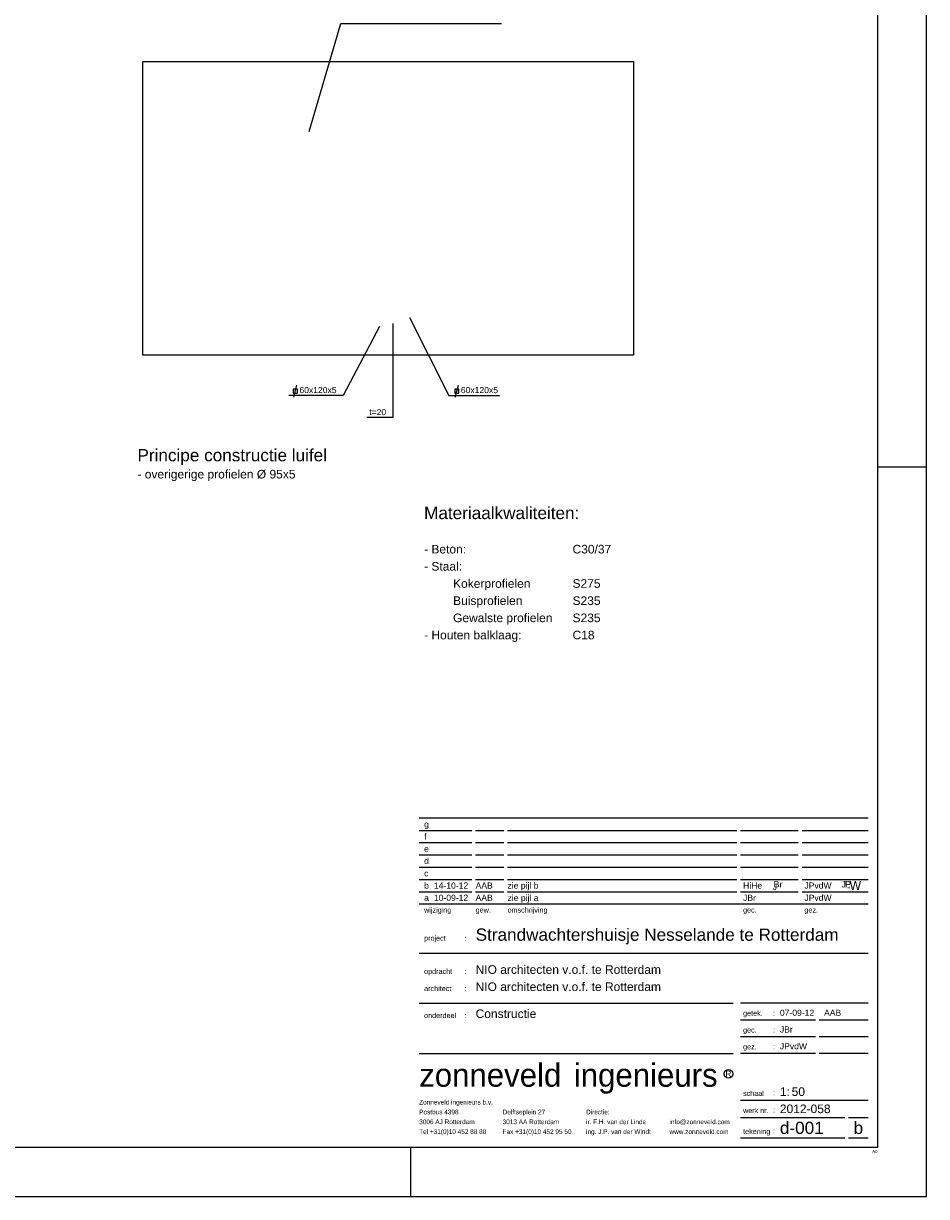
# Model space of a CAD drawing. Extents: x -29722 to 59460, y 0 to 42044.
# Tile 8 of 10: x 41059 to 59460, y 0 to 23905. Entities that reach past the tile are written whole.
import ezdxf
from ezdxf.enums import TextEntityAlignment as Align

# ---------------------------------------------------------------- set-up
doc = ezdxf.new("R2010")
doc.units = 0
doc.header["$LTSCALE"] = 300
doc.header["$MEASUREMENT"] = 0
doc.layers.get('0').update_dxf_attribs({"linetype": 'CONTINUOUS'})
for name, color, linetype in [('02', 2, 'CONTINUOUS'), ('05', 1, 'CONTINUOUS'), ('08', 7, 'CONTINUOUS'), ('10', 7, 'CONTINUOUS'), ('20', 7, 'CONTINUOUS'), ('22', 7, 'CONTINUOUS'), ('23', 2, 'CONTINUOUS'), ('24', 1, 'CONTINUOUS')]:
    doc.layers.add(name, color=color, linetype=linetype)
doc.styles.add('Arial', font='arial.ttf')
doc.styles.add('ScalaSans-Bold', font='ScSBd__.ttf')
doc.styles.add('ScalaSans-Regular', font='ScSRg__.ttf')
doc.styles.add('ZI-Arial', font='arial.ttf')
picture_1 = doc.add_image_def('image2.jpg', size_in_pixel=(1390, 832))

# ---------------------------------------------------------------- blocks, each defined once
blk = doc.blocks.new('KADER0')
at = {"layer": '05'}
for p, q in [((1189.2, 297.3), (1169.2, 297.3)), ((978.98, 0), (978.98, 20))]:
    blk.add_line(p, q, dxfattribs=at)
blk.add_lwpolyline([(20, 20), (20, 820.88), (1169.2, 820.88), (1169.2, 20)], close=True, dxfattribs=at)
at = {"style": 'ZI-Arial'}
blk.add_text('A0', height=1.25, dxfattribs=at).set_placement((1169.2, 19), align=Align.TOP_RIGHT)
blk = doc.blocks.new('BORDER')
at = {"layer": '08'}
for p, q in [((1, 0), (1, 1)), ((0, 0), (1, 0))]:
    blk.add_line(p, q, dxfattribs=at)
blk = doc.blocks.new('ZONSTNR0_NW')
at = {"layer": '02', "color": 8}
for p, q in [((-3.75, 134.25), (-186.75, 134.25)), ((-186.75, 129.25), (-165.25, 129.25)), ((-163.75, 129.25), (-152.25, 129.25)), ((-150.75, 129.25), (-57.25, 129.25)), ((-55.75, 129.25), (-32.25, 129.25)), ((-30.75, 129.25), (-3.75, 129.25)), ((-186.75, 124.25), (-165.25, 124.25)), ((-163.75, 124.25), (-152.25, 124.25)), ((-150.75, 124.25), (-57.25, 124.25)), ((-55.75, 124.25), (-32.25, 124.25)), ((-30.75, 124.25), (-3.75, 124.25)), ((-186.75, 119.25), (-165.25, 119.25)), ((-163.75, 119.25), (-152.25, 119.25)), ((-150.75, 119.25), (-57.25, 119.25)), ((-55.75, 119.25), (-32.25, 119.25)), ((-30.75, 119.25), (-3.75, 119.25)), ((-186.75, 114.25), (-165.25, 114.25)), ((-163.75, 114.25), (-152.25, 114.25)), ((-150.75, 114.25), (-57.25, 114.25)), ((-55.75, 114.25), (-32.25, 114.25)), ((-30.75, 114.25), (-3.75, 114.25)), ((-186.75, 109.25), (-165.25, 109.25)), ((-163.75, 109.25), (-152.25, 109.25)), ((-150.75, 109.25), (-57.25, 109.25)), ((-55.75, 109.25), (-32.25, 109.25)), ((-30.75, 109.25), (-3.75, 109.25)), ((-186.75, 104.25), (-165.25, 104.25)), ((-163.75, 104.25), (-152.25, 104.25)), ((-150.75, 104.25), (-57.25, 104.25)), ((-55.75, 104.25), (-32.25, 104.25)), ((-30.75, 104.25), (-3.75, 104.25)), ((-186.75, 99.25), (-3.75, 99.25))]:
    blk.add_line(p, q, dxfattribs=at)
at = {"layer": '10'}
for p, q in [((-186.75, 79.25), (-3.75, 79.25)), ((-186.75, 58.75), (-58.75, 58.75)), ((-3.75, 58.75), (-55.75, 58.75)), ((-25.25, 51.92), (-55.75, 51.92)), ((-3.75, 51.92), (-23.75, 51.92)), ((-25.25, 45.08), (-55.75, 45.08)), ((-3.75, 45.08), (-23.75, 45.08)), ((-186.75, 38.25), (-58.75, 38.25)), ((-25.25, 38.25), (-55.75, 38.25)), ((-3.75, 38.25), (-23.75, 38.25)), ((-55.75, 19.25), (-3.75, 19.25)), ((-55.75, 12.25), (-13.25, 12.25)), ((-11.75, 12.25), (-3.75, 12.25)), ((-13.25, 3.75), (-55.75, 3.75)), ((-3.75, 3.75), (-11.75, 3.75))]:
    blk.add_line(p, q, dxfattribs=at)
at = {"layer": '24', "color": 251}
blk.add_circle((-60.75, 30.05), 1.75, dxfattribs=at)
at = {"layer": '22'}
for s, height, style, p in [('wijziging', 2.1, 'ZI-Arial', (-184.75, 95.75)), ('project', 2.1, 'ZI-Arial', (-184.75, 84.25)), (':', 2.1, 'ZI-Arial', (-168.25, 84.25)), ('opdracht', 2.1, 'ZI-Arial', (-184.75, 70.75)), (':', 2.1, 'ZI-Arial', (-168.25, 70.75)), ('architect', 2.1, 'ZI-Arial', (-184.75, 63.75)), (':', 2.1, 'ZI-Arial', (-168.25, 63.75)), ('onderdeel', 2.1, 'ZI-Arial', (-184.75, 52.75)), (':', 2.1, 'ZI-Arial', (-168.25, 52.75)), ('getek.', 2.1, 'ZI-Arial', (-54.75, 53.67)), (':', 2.1, 'ZI-Arial', (-42.55, 53.67)), ('gec.', 2.1, 'ZI-Arial', (-54.75, 46.83)), (':', 2.1, 'ZI-Arial', (-42.55, 46.83)), ('gez.', 2.1, 'ZI-Arial', (-54.75, 40)), (':', 2.1, 'ZI-Arial', (-42.55, 40)), ('Zonneveld ingenieurs b.v.', 1.9, 'ScalaSans-Regular', (-186.75, 17.5)), ('schaal', 2.1, 'ZI-Arial', (-54.75, 21)), (':', 2.1, 'ZI-Arial', (-42.55, 21.25)), ('Postbus 4398', 1.9, 'ScalaSans-Regular', (-186.75, 13.5)), ('Delftseplein 27', 1.9, 'ScalaSans-Regular', (-152.75, 13.5)), ('Directie:', 1.9, 'ScalaSans-Regular', (-118.75, 13.5)), ('werk nr.', 2.1, 'ZI-Arial', (-54.75, 14)), (':', 2.1, 'ZI-Arial', (-42.55, 14.25)), ('3006 AJ Rotterdam', 1.9, 'ScalaSans-Regular', (-186.75, 9.5)), ('3013 AA Rotterdam', 1.9, 'ScalaSans-Regular', (-152.75, 9.5)), ('ir. F.H. van der Linde', 1.9, 'ScalaSans-Regular', (-118.75, 9.5)), ('info@zonneveld.com ', 1.9, 'ScalaSans-Regular', (-84.75, 9.5)), ('Tel +31(0)10 452 88 88', 1.9, 'ScalaSans-Regular', (-186.75, 5.5)), ('Fax +31(0)10 452 95 50', 1.9, 'ScalaSans-Regular', (-152.75, 5.5)), ('ing. J.P. van der Windt', 1.9, 'ScalaSans-Regular', (-118.75, 5.5)), ('www.zonneveld.com ', 1.9, 'ScalaSans-Regular', (-84.75, 5.5)), ('tekening', 2.1, 'ZI-Arial', (-54.75, 5.5)), (':', 2.1, 'ZI-Arial', (-42.55, 5.7))]:
    blk.add_text(s, height=height, dxfattribs=dict(at, style=style)).set_placement(p)
at = {"layer": '22', "style": 'ZI-Arial'}
for s, p in [('gew.', (-160.65, 95.75)), ('omschrijving', (-142.6, 95.75)), ('gec.', (-51.98, 95.75)), ('gez.', (-26.98, 95.75))]:
    blk.add_text(s, height=2.1, dxfattribs=at).set_placement(p, align=Align.CENTER)
for tag, p in [('DATECHANGE_G', (-180.75, 130.5)), ('CHANGEDBY_G', (-163.75, 130.5)), ('CHANGEDESCRIPTION_G', (-150.75, 130.5)), ('CHANGEVALIDATOR_G', (-54.75, 130.5)), ('CHANGESEENBY_G', (-29.75, 130.5)), ('DATECHANGE_F', (-180.75, 125.5)), ('CHANGEDBY_F', (-163.75, 125.5)), ('CHANGEDESCRIPTION_F', (-150.75, 125.5)), ('CHANGEVALIDATOR_F', (-54.75, 125.5)), ('CHANGESEENBY_F', (-29.75, 125.5)), ('DATECHANGE_E', (-180.75, 120.5)), ('CHANGEDBY_E', (-163.75, 120.5)), ('CHANGEDESCRIPTION_E', (-150.75, 120.5)), ('CHANGEVALIDATOR_E', (-54.75, 120.5)), ('CHANGESEENBY_E', (-29.75, 120.5)), ('DATECHANGE_D', (-180.75, 115.5)), ('CHANGEDBY_D', (-163.75, 115.5)), ('CHANGEDESCRIPTION_D', (-150.75, 115.5)), ('CHANGEVALIDATOR_D', (-54.75, 115.5)), ('CHANGESEENBY_D', (-29.75, 115.5)), ('DATECHANGE_C', (-180.75, 110.5)), ('CHANGEDBY_C', (-163.75, 110.5)), ('CHANGEDESCRIPTION_C', (-150.75, 110.5)), ('CHANGEVALIDATOR_C', (-54.75, 110.5)), ('CHANGESEENBY_C', (-29.75, 110.5)), ('DATECHANGE_B', (-180.75, 105.5)), ('CHANGEDBY_B', (-163.75, 105.5)), ('CHANGEDESCRIPTION_B', (-150.75, 105.5)), ('CHANGEVALIDATOR_B', (-54.75, 105.5)), ('CHANGESEENBY_B', (-29.75, 105.5)), ('DATECHANGE_A', (-180.75, 100.5)), ('CHANGEDBY_A', (-163.75, 100.5)), ('CHANGEDESCRIPTION_A', (-150.75, 100.5)), ('CHANGEVALIDATOR_A', (-54.75, 100.5)), ('CHANGESEENBY_A', (-29.75, 100.5))]:
    blk.add_attdef(tag, p, '', height=2.5, dxfattribs=at)
at = {"layer": '23', "style": 'ZI-Arial'}
for s, height, p in [('g', 2.5, (-184.75, 130.5)), ('f', 2.5, (-184.75, 125.5)), ('e', 2.5, (-184.75, 120.5)), ('d', 2.5, (-184.75, 115.5)), ('c', 2.5, (-184.75, 110.5)), ('b', 2.5, (-184.75, 105.5)), ('a', 2.5, (-184.75, 100.5)), ('1:', 3.5, (-39.75, 21))]:
    blk.add_text(s, height=height, dxfattribs=at).set_placement(p)
for tag, p, height in [('STATE_DESCRIPTION', (-184.25, 136.25), 3.5), ('STATE_DATE', (-150.25, 136.25), 3.5), ('PRINCIPAL', (-163.75, 70.75), 3.5), ('ARCHITECT', (-163.75, 63.75), 3.5), ('SUBJECT_1', (-163.75, 52.75), 3.5), ('DATE', (-39.75, 53.67), 2.5), ('DRAUGHTSMAN', (-21.75, 53.67), 2.5), ('SUBJECT_2', (-163.75, 46.75), 3.5), ('VALIDATOR', (-39.75, 46.83), 2.5), ('SUBJECT_3', (-163.75, 40.75), 3.5), ('SEENBY', (-39.75, 40), 2.5), ('SCALE', (-34.95, 21), 3.5), ('PROJECTNUMBER', (-39.75, 14), 3.5)]:
    blk.add_attdef(tag, p, '', height=height, dxfattribs=at)
at = {"layer": '24', "style": 'ScalaSans-Bold'}
blk.add_text('zonneveld', height=9.5, dxfattribs=at).set_placement((-186.75, 24.75))
at = {"layer": '24', "color": 251, "style": 'ScalaSans-Regular'}
blk.add_text('ingenieurs', height=9.5, dxfattribs=at).set_placement((-123.75, 24.75))
blk.add_text('R', height=2.5, dxfattribs=at).set_placement((-60.75, 30.05), align=Align.MIDDLE)
at = {"layer": '24', "style": 'ZI-Arial'}
for tag, p in [('PROJECTDESCRIPTION', (-163.75, 84.25)), ('DRAWINGNUMBER', (-39.75, 5.5))]:
    blk.add_attdef(tag, p, '', height=5, dxfattribs=at)
blk.add_attdef('REVISION', text='', height=5, dxfattribs=at).set_placement((-7.81, 5.5), align=Align.CENTER)
blk = doc.blocks.new('jbr')
at = {"layer": '23', "style": 'ZI-Arial'}
for s, p in [('J', (2.1, 1)), ('Br', (2.58, 2.33))]:
    blk.add_text(s, height=3.5, dxfattribs=at).set_placement(p)
blk = doc.blocks.new('Jpvdw')
at = {"layer": '23', "style": 'ZI-Arial'}
for s, height, p in [('J', 3.5, (2.1, 2.33)), ('P', 3.5, (4.1, 2.33)), ('vd', 1.2, (5.22, 1.67)), ('W', 4.83, (6.59, 1))]:
    blk.add_text(s, height=height, dxfattribs=at).set_placement(p)
blk = doc.blocks.new('KOKER22')
at = {"layer": '22'}
blk.add_line((0.19, -1.58), (1.48, 3.25), dxfattribs=at)
blk.add_lwpolyline([(0, 0), (1.67, 0), (1.67, 1.67), (0, 1.67)], close=True, dxfattribs=at)
at = {"layer": '22', "style": 'ZI-Arial', "flags": 8}
blk.add_attdef('TEKST', (2.5, 0), '', height=1, dxfattribs=at)

msp = doc.modelspace()

# ---------------------------------------------------------------- linework, layer by layer
at = {"layer": '20'}
for points in [[(46880, 21706), (47525, 23901), (50799, 23901)], [(48315, 17733), (47576, 16322), (46467, 16322)], [(48582, 17790), (48582, 15873), (48055, 15873)], [(48922, 17911), (49727, 16322), (50761, 16322)]]:
    msp.add_lwpolyline(points, dxfattribs=at)

# ---------------------------------------------------------------- block references
for name, p, xscale, yscale, zscale in [('BORDER', (0, 0), 59460, 42044, 59460), ('KADER0', (0, 0), 50, 50, 50), ('jbr', (56247, 6212), 37, 37, 37), ('Jpvdw', (57648, 6212), 37, 37, 37)]:
    msp.add_blockref(name, p, dxfattribs=dict(xscale=xscale, yscale=yscale, zscale=zscale))
ref = msp.add_blockref('KOKER22', (46557, 16372), dxfattribs=dict(xscale=50, yscale=50, zscale=50))
ref.add_attrib('TEKST', '60x120x5', (46682, 16372), dxfattribs={"layer": '22', "height": 125, "style": 'ZI-Arial', "flags": 8})
ref = msp.add_blockref('KOKER22', (49846, 16372), dxfattribs=dict(xscale=50, yscale=50, zscale=50))
ref.add_attrib('TEKST', '60x120x5', (49971, 16372), dxfattribs={"layer": '22', "height": 125, "style": 'ZI-Arial', "flags": 8})
ref = msp.add_blockref('ZONSTNR0_NW', (58460, 1000), dxfattribs=dict(xscale=50, yscale=50))
ref.add_attrib('PROJECTDESCRIPTION', 'Strandwachtershuisje Nesselande te Rotterdam', (50272, 5212), dxfattribs={"layer": '24', "height": 250, "style": 'Arial'})
ref.add_attrib('PRINCIPAL', 'NIO architecten v.o.f. te Rotterdam', (50272, 4538), dxfattribs={"layer": '23', "height": 175, "style": 'Arial'})
ref.add_attrib('ARCHITECT', 'NIO architecten v.o.f. te Rotterdam', (50272, 4188), dxfattribs={"layer": '23', "height": 175, "style": 'Arial'})
ref.add_attrib('SUBJECT_1', 'Constructie', (50272, 3638), dxfattribs={"layer": '23', "height": 175, "style": 'Arial'})
ref.add_attrib('SCALE', '50', (56712, 2050), dxfattribs={"layer": '23', "height": 175, "style": 'Arial'})
ref.add_attrib('DATE', '07-09-12', (56472, 3683), dxfattribs={"layer": '23', "height": 125, "style": 'Arial'})
ref.add_attrib('DRAUGHTSMAN', 'AAB', (57372, 3683), dxfattribs={"layer": '23', "height": 125, "style": 'Arial'})
ref.add_attrib('PROJECTNUMBER', '2012-058', (56472, 1700), dxfattribs={"layer": '23', "height": 175, "style": 'Arial'})
ref.add_attrib('DRAWINGNUMBER', 'd-001', (56472, 1275), dxfattribs={"layer": '24', "height": 250, "style": 'Arial'})
ref.add_attrib('REVISION', 'b', dxfattribs={"layer": '24', "height": 250, "style": 'Arial'}).set_placement((58070, 1275), align=Align.CENTER)
ref.add_attrib('VALIDATOR', 'JBr', (56472, 3342), dxfattribs={"layer": '23', "height": 125, "style": 'Arial'})
ref.add_attrib('SEENBY', 'JPvdW', (56472, 3000), dxfattribs={"layer": '23', "height": 125, "style": 'Arial'})
ref.add_attrib('DATECHANGE_A', '10-09-12', (49422, 6025), dxfattribs={"layer": '22', "height": 125, "style": 'Arial'})
ref.add_attrib('CHANGEDBY_A', 'AAB', (50272, 6025), dxfattribs={"layer": '22', "height": 125, "style": 'Arial'})
ref.add_attrib('CHANGEDESCRIPTION_A', 'zie pijl a', (50922, 6025), dxfattribs={"layer": '22', "height": 125, "style": 'Arial'})
ref.add_attrib('CHANGEVALIDATOR_A', 'JBr', (55722, 6025), dxfattribs={"layer": '22', "height": 125, "style": 'Arial'})
ref.add_attrib('CHANGESEENBY_A', 'JPvdW', (56972, 6025), dxfattribs={"layer": '22', "height": 125, "style": 'Arial'})
ref.add_attrib('DATECHANGE_B', '14-10-12', (49422, 6275), dxfattribs={"layer": '22', "height": 125, "style": 'Arial'})
ref.add_attrib('CHANGEDBY_B', 'AAB', (50272, 6275), dxfattribs={"layer": '22', "height": 125, "style": 'Arial'})
ref.add_attrib('CHANGEDESCRIPTION_B', 'zie pijl b', (50922, 6275), dxfattribs={"layer": '22', "height": 125, "style": 'Arial'})
ref.add_attrib('CHANGEVALIDATOR_B', 'HiHe', (55722, 6275), dxfattribs={"layer": '22', "height": 125, "style": 'Arial'})
ref.add_attrib('CHANGESEENBY_B', 'JPvdW', (56972, 6275), dxfattribs={"layer": '22', "height": 125, "style": 'Arial'})

# ---------------------------------------------------------------- texts
at = {"layer": '22', "style": 'ZI-Arial'}
msp.add_text('t=20', height=125, dxfattribs=at).set_placement((48105, 15923))
at = {"layer": '23', "style": 'ZI-Arial'}
for s, p in [('- overigerige profielen %%C 95x5', (43382, 14633)), ('- Beton:', (49222, 13105)), ('C30/37', (52247, 13105)), ('- Staal:', (49222, 12755)), ('Kokerprofielen', (49813, 12405)), ('S275', (52247, 12405)), ('Buisprofielen', (49813, 12055)), ('S235', (52247, 12055)), ('Gewalste profielen', (49813, 11705)), ('S235', (52247, 11705)), ('- Houten balklaag:', (49222, 11355)), ('C18', (52247, 11355))]:
    msp.add_text(s, height=175, dxfattribs=at).set_placement(p)
at = {"layer": '24', "style": 'ZI-Arial'}
for s, p in [('Principe constructie luifel', (43382, 14983)), ('Materiaalkwaliteiten:', (49222, 13805))]:
    msp.add_text(s, height=250, dxfattribs=at).set_placement(p)

# ---------------------------------------------------------------- pictures from other files: only their frames are drawn
image = msp.add_image(picture_1, insert=(43491, 17144), size_in_units=(10000, 5986))
image.dxf.flags = 7

doc.saveas('drawing.dxf')
